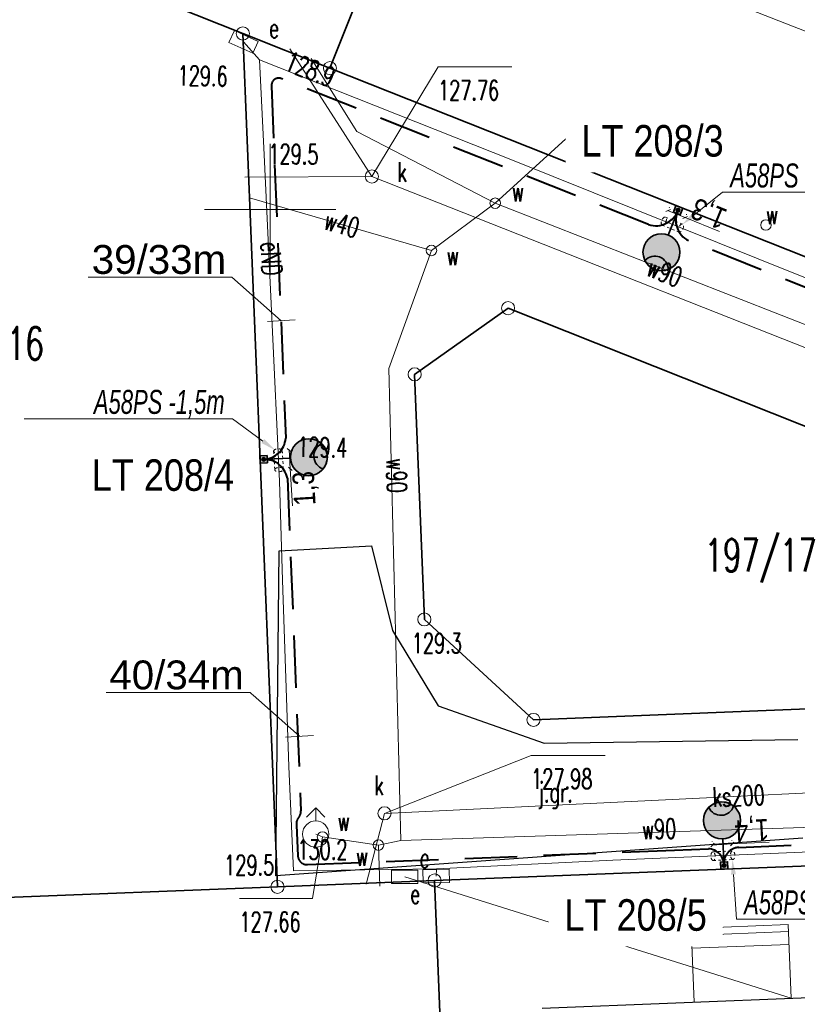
# Model space of a CAD drawing. Header units: metres. Extents: x 6496648 to 6497944, y 5962794 to 5963351.
# Tile 10 of 91: x 6496790 to 6496820, y 5963120 to 5963157. Entities that reach past the tile are written whole.
import ezdxf
from ezdxf import colors
from ezdxf.entities.mleader import LeaderData, LeaderLine
from ezdxf.math import Vec2, Vec3

# ---------------------------------------------------------------- set-up
doc = ezdxf.new("R2010")
doc.units = ezdxf.units.M
doc.header["$MEASUREMENT"] = 0
for name, pattern in [('DASHED', [19.05, 12.7, -6.35]), ('HIDDEN', [0.375, 0.25, -0.125]), ('L_0_04', [1.5, 1, -0.5])]:
    doc.linetypes.add(name, pattern=pattern)
doc.layers.get('0').update_dxf_attribs({"color": 8, "linetype": 'CONTINUOUS', "lineweight": 13})
doc.layers.get('DEFPOINTS').update_dxf_attribs({"linetype": 'CONTINUOUS', "lineweight": 0})
for name, color, linetype, lineweight in [('211_NR_DZIAlKI', 7, 'CONTINUOUS', 25), ('217_GRANICA_KONTURU_KLASYFIKCYJNEGO', 8, 'CONTINUOUS', 13), ('218_GRANICA_UzYTKU', 8, 'CONTINUOUS', 13), ('219_LINIA_GRANICY', 3, 'CONTINUOUS', 35), ('312_BUDYNEK__POWIERZCHNIA_', 8, 'CONTINUOUS', 30), ('352_SCHODY__POWIERZCHNIA_', 8, 'CONTINUOUS', 13), ('E_proj_opisy_ośw', 1, 'CONTINUOUS', 13), ('E_proj_opisy_ośw.', 7, 'CONTINUOUS', 13), ('E_proj_osłona r. dz._obw. 200', 204, 'L_0_04', 20), ('E_proj_osłona r. dz._opis_obw. 100', 204, 'CONTINUOUS', 9), ('E_proj_ośw_latarnia', 1, 'CONTINUOUS', 35), ('E_proj_ośw_linia_obw. 200', 1, 'L_0_04', 40), ('hydrant__punkt_', 5, 'CONTINUOUS', 13), ('JEZDNIA__POWIERZCHNIA_', 8, 'CONTINUOUS', 25), ('JEZDNIA__POWIERZCHNIA__ATR17', 8, 'CONTINUOUS', 13), ('PRZEWoD_ELEKTROENERGETYCZNY__LINIA_', 1, 'CONTINUOUS', 13), ('PRZEWoD_ELEKTROENERGETYCZNY__LINIA__ATR1', 1, 'CONTINUOUS', 13), ('PRZEWoD_KANALIZACYJNY__LINIA_', 36, 'CONTINUOUS', 13), ('PRZEWoD_KANALIZACYJNY__LINIA__ATR1', 36, 'CONTINUOUS', 13), ('PRZEWoD_WODOCIaGOWY__LINIA_', 5, 'CONTINUOUS', 13), ('PRZEWoD_WODOCIaGOWY__LINIA__ATR1', 5, 'CONTINUOUS', 13), ('PUNKT_O_OKREsLONEJ_WYSOKOsCI__SIEc_ELEKTROENERGETYCZNA__ATR2', 1, 'CONTINUOUS', 13), ('PUNKT_O_OKREsLONEJ_WYSOKOsCI__SIEc_KANALIZACYJNA__ATR2', 36, 'CONTINUOUS', 13), ('PUNKT_O_OKREsLONEJ_WYSOKOsCI__SIEc_KANALIZACYJNA__ATR3', 36, 'CONTINUOUS', 13), ('PUNKT_O_OKREsLONEJ_WYSOKOsCI__SIEc_WODOCIaGOWA__ATR2', 5, 'CONTINUOUS', 13), ('PUNKT_O_OKREsLONEJ_WYSOKOsCI__SIEc_WODOCIaGOWA__ATR3', 5, 'CONTINUOUS', 13), ('PUNKT_WYSOKOsCIOWY_NATURALNY_ATR2', 8, 'CONTINUOUS', 13), ('siatka', 8, 'CONTINUOUS', 13), ('szafa_elektroenergetyczna__punkt_', 1, 'CONTINUOUS', 13), ('SZAFA_ELEKTROENERGETYCZNA__PUNKT__ATR17', 1, 'CONTINUOUS', 13), ('wlaz_okragly___siec_kanalizacyjna__punkt_', 36, 'CONTINUOUS', 13), ('WlAZ_OKRaGlY___SIEC_KANALIZACYJNA__PUNKT__ATR17', 36, 'CONTINUOUS', 13), ('zasuwa___siec_wodociagowa__punkt_', 5, 'CONTINUOUS', 13), ('ZASUWA___SIEC_WODOCIaGOWA__PUNKT__ATR17', 5, 'CONTINUOUS', 13)]:
    doc.layers.add(name, color=color, linetype=linetype, lineweight=lineweight)
doc.layers.add('E_pomocnicza', color=3, linetype='CONTINUOUS', lineweight=13, plot=False)
doc.styles.add('Andy', font='arial.ttf', dxfattribs={"height": 2})
doc.styles.add('Annotative', font='simplex.shx')
doc.styles.add('Narrow', font='ARIALN.TTF', dxfattribs={"height": 2})
doc.styles.get("Standard").update_dxf_attribs({"font": 'simplex.shx'})
doc.dimstyles.new('wymiary', dxfattribs={"dimtxt": 0.65, "dimasz": 0.25, "dimexe": 0.25, "dimexo": 1, "dimgap": 0.1, "dimtad": 1, "dimzin": 1, "dimtxsty": 'Annotative', "dimblk": 'OBLIQUE', "dimcen": 0.0025, "dimdle": 0.05, "dimadec": 0, "dimazin": 0, "dimtfac": 1, "dimtmove": 0, "dimatfit": 3, "dimldrblk": 'NONE', "dimfxl": 1, "dimarcsym": 0})

# ---------------------------------------------------------------- blocks, each defined once
blk = doc.blocks.new('GRT')
at = {"color": 0, "linetype": 'Continuous', "lineweight": 18}
blk.add_circle((0, 0), 0.5, dxfattribs=at)
blk = doc.blocks.new('A$C5E96E802')
at = {"layer": 'E_proj_ośw_latarnia'}
h = blk.add_hatch(color=7, dxfattribs=at)
h.dxf.hatch_style = 1
h.paths.add_polyline_path([(0.71, 0.206, 1), (0.711, 0.068, 1)], flags=0)
h.paths.add_polyline_path([(0.573, 0.273), (0.574, 0), (0.849, 0.001), (0.848, 0.274)])
h.paths.add_polyline_path([(0.71, 0.206, -1), (0.711, 0.068, -1)], flags=16)
h.paths.add_polyline_path([(1.174, 2.385, -0.683546), (0.221, 2.372, 0.679532), (0.707, 1.155, 0.687575)])
blk.add_hatch(color=214, dxfattribs=at).paths.add_polyline_path([(1.174, 2.385, 0.389707), (0.221, 2.372), (0.221, 2.372, 0.683546)])
h = blk.add_hatch(color=7, dxfattribs=at)
h.dxf.hatch_style = 1
h.paths.add_polyline_path([(0.71, 0.206, 1), (0.711, 0.068, 1)])
at = {"layer": 'E_proj_ośw_latarnia', "color": 214}
blk.add_lwpolyline([(1.174, 2.385, 0.389707), (0.221, 2.372), (0.221, 2.372, 0.683546)], format="xyb", close=True, dxfattribs=at)
at = {"layer": 'E_proj_ośw_latarnia', "color": 214, "flags": 128}
blk.add_lwpolyline([(0.71, 0.274), (0.707, 1.155)], dxfattribs=at)
at = {"layer": 'E_proj_ośw_latarnia', "color": 214}
blk.add_lwpolyline([(0.574, 0), (0.573, 0.273), (0.848, 0.274), (0.849, 0.001)], close=True, dxfattribs=at)
for centre, radius in [((0.705, 1.86), 0.705), ((0.711, 0.137), 0.0689)]:
    blk.add_circle(centre, radius, dxfattribs=at)
blk = doc.blocks.new('_Oblique')
at = {"color": 0, "linetype": 'ByBlock', "lineweight": -2}
blk.add_line((-0.5, -0.5), (0.5, 0.5), dxfattribs=at)
blk = doc.blocks.new('*D51')
at = {"layer": 'DEFPOINTS', "color": 0}
for p in [(0, 0), (-0.551, -1.16), (0.156, -1.496)]:
    blk.add_point(p, dxfattribs=at)
at = {"layer": 'E_pomocnicza', "color": 0, "lineweight": -2}
for p, q in [((0.729, -0.291), (0.156, -1.496)), ((0.903, -0.429), (0.933, -0.443)), ((0.156, -1.496), (-0.948, -3.82)), ((0.352, -1.589), (0.382, -1.603))]:
    blk.add_line(p, q, dxfattribs=at)
at = {"layer": 'E_pomocnicza', "color": 0, "lineweight": -2, "xscale": 0.25, "yscale": 0.25, "zscale": 0.25}
for p, rotation in [((0.707, -0.336), 64.581699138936), ((0.156, -1.496), 244.581699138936)]:
    blk.add_blockref('_Oblique', p, dxfattribs=dict(at, rotation=rotation))
at = {"layer": 'E_pomocnicza', "color": 0, "linetype": 'Continuous', "lineweight": 0, "insert": (0.455, -3.2), "char_height": 2, "attachment_point": 5, "rotation": 64.5817, "style": 'Narrow'}
blk.add_mtext('{\\H0.75x;1,3}', dxfattribs=at)
blk = doc.blocks.new('_None')
blk = doc.blocks.new('*D55')
at = {"layer": 'DEFPOINTS', "color": 0}
for p in [(0, 0), (-1.295, -0.004), (-1.293, -0.787)]:
    blk.add_point(p, dxfattribs=at)
at = {"layer": 'E_pomocnicza', "color": 0, "lineweight": -2}
for p, q in [((-1.293, -0.787), (-3.866, -0.795)), ((0.052, -0.783), (-1.293, -0.787)), ((-1.292, -1.004), (-1.292, -1.037)), ((0.003, -1), (0.003, -1.033))]:
    blk.add_line(p, q, dxfattribs=at)
at = {"layer": 'E_pomocnicza', "color": 0, "lineweight": -2, "xscale": 0.25, "yscale": 0.25, "zscale": 0.25}
for p, rotation in [((-1.293, -0.787), 180.182429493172), ((0.002, -0.783), 0.182429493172)]:
    blk.add_blockref('_Oblique', p, dxfattribs=dict(at, rotation=rotation))
at = {"layer": 'E_pomocnicza', "color": 0, "linetype": 'Continuous', "lineweight": 0, "insert": (-2.701, -1.793), "char_height": 2, "attachment_point": 5, "rotation": 0.18243, "style": 'Narrow'}
blk.add_mtext('{\\H0.75x;1,3}', dxfattribs=at)
blk = doc.blocks.new('*D57')
at = {"layer": 'DEFPOINTS', "color": 0}
for p in [(0, 0), (-0.005, -1.367), (0.778, -1.37)]:
    blk.add_point(p, dxfattribs=at)
at = {"layer": 'E_pomocnicza', "color": 0, "lineweight": -2}
for p, q in [((0.783, 0.047), (0.778, -1.37)), ((1, -0.004), (1.033, -0.004)), ((0.778, -1.37), (0.768, -3.94)), ((0.995, -1.371), (1.028, -1.371))]:
    blk.add_line(p, q, dxfattribs=at)
at = {"layer": 'E_pomocnicza', "color": 0, "lineweight": -2, "xscale": 0.25, "yscale": 0.25, "zscale": 0.25}
for p, rotation in [((0.783, -0.003), 89.781346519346), ((0.778, -1.37), 269.781346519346)]:
    blk.add_blockref('_Oblique', p, dxfattribs=dict(at, rotation=rotation))
at = {"layer": 'E_pomocnicza', "color": 0, "linetype": 'Continuous', "lineweight": 0, "insert": (1.774, -2.784), "char_height": 2, "attachment_point": 5, "rotation": 89.78135, "style": 'Narrow'}
blk.add_mtext('{\\H0.75x;1,4}', dxfattribs=at)
blk = doc.blocks.new('*U50')
at = {"linetype": 'HIDDEN', "ltscale": 0.2}
for p, q in [((-0.271, 0.129), (-0.822, -1.031)), ((0.271, -0.129), (-0.28, -1.288))]:
    blk.add_line(p, q, dxfattribs=at)
at = {"linetype": 'DASHED', "ltscale": 0.02}
for centre in [(0, 0), (-0.551, -1.16)]:
    blk.add_ellipse(centre, major_axis=(-0.271, 0.129), ratio=0.5, dxfattribs=at)
at = {"layer": 'E_pomocnicza', "color": 4, "lineweight": 0}
dim = blk.add_aligned_dim(p1=(0, 0), p2=(-0.551, -1.16), distance=0.783, text='{\\H0.75x;<>}', dimstyle='wymiary', override={"dimtxt": 1.3, "dimtad": 2, "dimdec": 1, "dimlfac": 1, "dimrnd": 0, "dimtxsty": 'Narrow'}, dxfattribs=at)
dim.commit()
dim.dimension.update_dxf_attribs({"geometry": '*D51', "text_midpoint": (0.455, -3.2)})
blk = doc.blocks.new('*U54')
at = {"linetype": 'HIDDEN', "ltscale": 0.2}
for p, q in [((-0.001, 0.3), (-1.296, 0.296)), ((0.001, -0.3), (-1.294, -0.304))]:
    blk.add_line(p, q, dxfattribs=at)
at = {"linetype": 'DASHED', "ltscale": 0.02}
for centre in [(-1.295, -0.004), (0, 0)]:
    blk.add_ellipse(centre, major_axis=(-0.001, 0.3), ratio=0.5, dxfattribs=at)
at = {"layer": 'E_pomocnicza', "color": 4, "lineweight": 0}
dim = blk.add_aligned_dim(p1=(0, 0), p2=(-1.295, -0.004), distance=0.783, text='{\\H0.75x;<>}', dimstyle='wymiary', override={"dimtxt": 1.3, "dimtad": 2, "dimdec": 1, "dimlfac": 1, "dimrnd": 0, "dimtxsty": 'Narrow'}, dxfattribs=at)
dim.commit()
dim.dimension.update_dxf_attribs({"geometry": '*D55', "text_midpoint": (-2.701, -1.793)})
blk = doc.blocks.new('*U56')
at = {"linetype": 'HIDDEN', "ltscale": 0.2}
for p, q in [((-0.3, 0.001), (-0.305, -1.366)), ((0.3, -0.001), (0.295, -1.368))]:
    blk.add_line(p, q, dxfattribs=at)
at = {"linetype": 'DASHED', "ltscale": 0.02}
for centre in [(0, 0), (-0.005, -1.367)]:
    blk.add_ellipse(centre, major_axis=(-0.3, 0.001), ratio=0.5, dxfattribs=at)
at = {"layer": 'E_pomocnicza', "color": 4, "lineweight": 0}
dim = blk.add_aligned_dim(p1=(0, 0), p2=(-0.005, -1.367), distance=0.783, text='{\\H0.75x;<>}', dimstyle='wymiary', override={"dimtxt": 1.3, "dimtad": 2, "dimdec": 1, "dimlfac": 1, "dimrnd": 0, "dimtxsty": 'Narrow'}, dxfattribs=at)
dim.commit()
dim.dimension.update_dxf_attribs({"geometry": '*D57', "text_midpoint": (1.774, -2.784)})

msp = doc.modelspace()

# ---------------------------------------------------------------- linework, layer by layer
at = {"layer": '217_GRANICA_KONTURU_KLASYFIKCYJNEGO', "flags": 128}
for points in [[(6496809.07, 5963146.24), (6496805.51, 5963143.72)], [(6496837.09, 5963135.1), (6496809.07, 5963146.24)], [(6496805.51, 5963143.72), (6496805.88, 5963134.38)], [(6496805.88, 5963134.38), (6496810.04, 5963130.55)], [(6496810.04, 5963130.55), (6496835.69, 5963131.58)]]:
    msp.add_lwpolyline(points, dxfattribs=at)
at = {"layer": '218_GRANICA_UzYTKU', "flags": 128}
for points in [[(6496802.28, 5963155.39), (6496813.43, 5963183.25)], [(6496776.59, 5963165.6), (6496798.96, 5963156.71)], [(6496798.96, 5963156.71), (6496802.28, 5963155.39)], [(6496800.28, 5963124.19), (6496798.96, 5963156.71)], [(6496831.1, 5963143.95), (6496802.28, 5963155.39)], [(6496805.51, 5963143.72), (6496809.07, 5963146.24)], [(6496809.07, 5963146.24), (6496837.09, 5963135.1)], [(6496805.88, 5963134.38), (6496805.51, 5963143.72)], [(6496810.04, 5963130.55), (6496805.88, 5963134.38)], [(6496835.69, 5963131.58), (6496810.04, 5963130.55)], [(6496806.27, 5963124.43), (6496833.24, 5963125.49)], [(6496778.29, 5963123.32), (6496800.28, 5963124.19)], [(6496806.27, 5963124.43), (6496800.28, 5963124.19)], [(6496807.42, 5963095.86), (6496806.27, 5963124.43)]]:
    msp.add_lwpolyline(points, dxfattribs=at)
at = {"layer": '219_LINIA_GRANICY', "flags": 128}
for points in [[(6496813.43, 5963183.25), (6496802.28, 5963155.39)], [(6496798.96, 5963156.71), (6496776.59, 5963165.6)], [(6496800.28, 5963124.19), (6496798.96, 5963156.71)], [(6496802.28, 5963155.39), (6496798.96, 5963156.71)], [(6496831.1, 5963143.95), (6496802.28, 5963155.39)], [(6496809.07, 5963146.24), (6496805.51, 5963143.72)], [(6496837.09, 5963135.1), (6496809.07, 5963146.24)], [(6496805.88, 5963134.38), (6496805.51, 5963143.72)], [(6496810.04, 5963130.55), (6496805.88, 5963134.38)], [(6496835.69, 5963131.58), (6496810.04, 5963130.55)], [(6496833.24, 5963125.49), (6496806.27, 5963124.43)], [(6496800.28, 5963124.19), (6496778.29, 5963123.32)], [(6496806.27, 5963124.43), (6496800.28, 5963124.19)], [(6496807.42, 5963095.86), (6496806.27, 5963124.43)]]:
    msp.add_lwpolyline(points, dxfattribs=at)
at = {"layer": '312_BUDYNEK__POWIERZCHNIA_', "flags": 128}
msp.add_lwpolyline([(6496810.37, 5963119.57), (6496825.66, 5963120.18)], dxfattribs=at)
at = {"layer": '352_SCHODY__POWIERZCHNIA_', "flags": 128}
for points in [[(6496816.17, 5963119.8), (6496816.05, 5963122.6), (6496819.75, 5963122.75), (6496819.86, 5963119.95)], [(6496816.17, 5963119.8), (6496816.05, 5963122.6), (6496819.75, 5963122.75), (6496819.86, 5963119.95)], [(6496816.06, 5963122.34), (6496819.76, 5963122.49)], [(6496816.08, 5963121.85), (6496819.78, 5963121.99)]]:
    msp.add_lwpolyline(points, dxfattribs=at)
at = {"layer": 'E_proj_ośw_linia_obw. 200', "ltscale": 2}
msp.add_lwpolyline([(6496847.891, 5963136.066), (6496829.855, 5963143.232), (6496815.95, 5963148.814, -0.411885), (6496815.549, 5963149.975, -0.40011), (6496814.428, 5963149.424), (6496800.409, 5963154.998, 0.506236), (6496800.051, 5963154.716), (6496800.597, 5963141.282, -0.375564), (6496799.757, 5963140.48, -0.364622), (6496800.658, 5963139.763), (6496801.173, 5963127.081, -0.191599), (6496801.078, 5963126.81, 0.231261), (6496801.007, 5963126.544), (6496801.06, 5963125.368, 0.417772), (6496801.426, 5963125.037), (6496815.415, 5963125.587), (6496816.707, 5963125.642, -0.402174), (6496817.306, 5963125.002, -0.451918), (6496817.863, 5963125.692), (6496834.055, 5963126.382), (6496839.436, 5963126.612), (6496839.559, 5963126.612), (6496852.883, 5963124.57, -0.386605)], format="xyb", dxfattribs=at)
at = {"layer": 'hydrant__punkt_', "flags": 128}
for points in [[(6496801.74, 5963127.2), (6496801.39, 5963126.85)], [(6496801.74, 5963126.7), (6496801.74, 5963127.2)], [(6496801.74, 5963127.2), (6496802.09, 5963126.85)]]:
    msp.add_lwpolyline(points, dxfattribs=at)
at = {"layer": 'hydrant__punkt_'}
msp.add_circle((6496801.74, 5963126.2), 0.5, dxfattribs=at)
at = {"layer": 'JEZDNIA__POWIERZCHNIA_', "flags": 128}
for points in [[(6496800.22, 5963124.61), (6496800.34, 5963137)], [(6496800.34, 5963137), (6496803.87, 5963137.18)], [(6496803.87, 5963137.18), (6496804.66, 5963133.96)], [(6496804.66, 5963133.96), (6496806.41, 5963131.09)], [(6496806.41, 5963131.09), (6496810.45, 5963129.66)], [(6496810.45, 5963129.66), (6496820.12, 5963129.81)], [(6496820.3, 5963126.05), (6496800.22, 5963124.61)]]:
    msp.add_lwpolyline(points, dxfattribs=at)
at = {"layer": 'PRZEWoD_ELEKTROENERGETYCZNY__LINIA_', "flags": 128}
for points in [[(6496800.36, 5963139.65), (6496800.07, 5963145.87), (6496799.77, 5963152.08), (6496799.6, 5963155.7), (6496798.99, 5963156.39)], [(6496799.6, 5963155.7), (6496809.24, 5963151.88), (6496820.15, 5963147.5), (6496830.84, 5963143.25), (6496831.03, 5963143.64)], [(6496800.36, 5963139.65), (6496800.47, 5963135.87), (6496800.71, 5963128.78), (6496800.89, 5963124.8), (6496806.34, 5963124.88), (6496806.33, 5963124.6)], [(6496833.25, 5963125.6), (6496833.23, 5963126.06), (6496813.07, 5963125.2), (6496806.34, 5963124.88), (6496806.33, 5963124.6)], [(6496819.86, 5963119.95), (6496805.13, 5963124.57)]]:
    msp.add_lwpolyline(points, dxfattribs=at)
at = {"layer": 'PRZEWoD_KANALIZACYJNY__LINIA_', "flags": 128}
for points in [[(6496803.88, 5963151.26), (6496800.75, 5963156.13)], [(6496803.88, 5963151.26), (6496799.04, 5963151.24)], [(6496803.88, 5963151.26), (6496826.07, 5963142.49), (6496836.4, 5963138.4), (6496879.66, 5963121.87), (6496903.87, 5963111.98), (6496925.46, 5963103.96)], [(6496834.06, 5963133.96), (6496834.83, 5963128.46), (6496824.21, 5963127.95), (6496804.36, 5963126.99)], [(6496804.36, 5963126.99), (6496803.66, 5963124.29)]]:
    msp.add_lwpolyline(points, dxfattribs=at)
at = {"layer": 'PRZEWoD_WODOCIaGOWY__LINIA_', "flags": 128}
for points in [[(6496801.56, 5963155.76), (6496803.31, 5963152.98), (6496808.58, 5963150.24), (6496826.75, 5963143.13), (6496837.05, 5963139.1), (6496840.89, 5963137.74), (6496865.42, 5963128.36), (6496865.63, 5963128.31), (6496873.09, 5963145.02)], [(6496806.15, 5963148.44), (6496799.21, 5963150.44)], [(6496808.58, 5963150.24), (6496806.15, 5963148.44), (6496804.52, 5963143.94), (6496804.98, 5963125.96), (6496804.13, 5963125.78), (6496802, 5963126.09), (6496801.74, 5963126.2)], [(6496804.98, 5963125.96), (6496830.19, 5963126.77), (6496835.55, 5963127.19), (6496840.89, 5963137.74)], [(6496804.13, 5963125.78), (6496804.18, 5963124.21)]]:
    msp.add_lwpolyline(points, dxfattribs=at)
at = {"layer": 'PUNKT_O_OKREsLONEJ_WYSOKOsCI__SIEc_KANALIZACYJNA__ATR2', "flags": 128}
for points in [[(6496803.88, 5963151.26), (6496806.4, 5963155.44), (6496809.22, 5963155.44)], [(6496804.36, 5963126.99), (6496809.95, 5963129.2), (6496812.77, 5963129.2)]]:
    msp.add_lwpolyline(points, dxfattribs=at)
at = {"layer": 'PUNKT_O_OKREsLONEJ_WYSOKOsCI__SIEc_WODOCIaGOWA__ATR2', "flags": 128}
for points in [[(6496808.58, 5963150.24), (6496811.69, 5963153.07), (6496814.48, 5963153.07)], [(6496802, 5963126.09), (6496801.62, 5963123.75), (6496798.83, 5963123.75)]]:
    msp.add_lwpolyline(points, dxfattribs=at)
at = {"layer": 'siatka', "flags": 128}
for points in [[(6496800, 5963147.5), (6496800, 5963152.5)], [(6496797.5, 5963150), (6496802.5, 5963150)]]:
    msp.add_lwpolyline(points, dxfattribs=at)
at = {"layer": 'szafa_elektroenergetyczna__punkt_', "flags": 128}
for points in [[(6496798.43, 5963156.37), (6496798.64, 5963156.82)], [(6496798.64, 5963156.82), (6496799.55, 5963156.41)], [(6496798.43, 5963156.37), (6496799.34, 5963155.96)], [(6496799.34, 5963155.96), (6496799.55, 5963156.41)], [(6496804.63, 5963124.32), (6496804.63, 5963124.82)], [(6496804.63, 5963124.82), (6496805.63, 5963124.82)], [(6496805.63, 5963124.32), (6496805.63, 5963124.82)], [(6496805.82, 5963124.84), (6496806.82, 5963124.86)], [(6496805.84, 5963124.34), (6496805.82, 5963124.84)], [(6496806.84, 5963124.36), (6496806.82, 5963124.86)], [(6496804.63, 5963124.32), (6496805.63, 5963124.32)], [(6496805.84, 5963124.34), (6496806.84, 5963124.36)]]:
    msp.add_lwpolyline(points, dxfattribs=at)
at = {"layer": 'wlaz_okragly___siec_kanalizacyjna__punkt_'}
for centre in [(6496803.88, 5963151.26), (6496804.36, 5963126.99)]:
    msp.add_circle(centre, 0.25, dxfattribs=at)
at = {"layer": 'zasuwa___siec_wodociagowa__punkt_'}
for centre in [(6496808.58, 5963150.24), (6496818.9, 5963149.41), (6496806.15, 5963148.44), (6496802, 5963126.09), (6496804.13, 5963125.78)]:
    msp.add_circle(centre, 0.2, dxfattribs=at)

# ---------------------------------------------------------------- block references
at = {"xscale": 0.5, "yscale": 0.5, "zscale": 0.5}
for p in [(6496798.96, 5963156.71), (6496802.28, 5963155.39), (6496809.07, 5963146.24), (6496805.51, 5963143.72), (6496805.88, 5963134.38), (6496810.04, 5963130.55), (6496800.28, 5963124.19), (6496806.27, 5963124.43)]:
    msp.add_blockref('GRT', p, dxfattribs=at)
at = {"layer": 'E_proj_osłona r. dz._obw. 200', "xscale": 0.54864, "yscale": 0.54864, "zscale": 0.54864, "rotation": 93.200706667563}
for name, p in [('*U50', (6496815.009, 5963149.561)), ('*U54', (6496800.299, 5963140.8)), ('*U56', (6496816.885, 5963125.356))]:
    msp.add_blockref(name, p, dxfattribs=at)
at = {"layer": 'E_proj_ośw_latarnia', "linetype": 'Continuous'}
for p, rotation in [((6496816.26, 5963149.84), 158.311646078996), ((6496799.588, 5963141.183), 272.545825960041), ((6496816.602, 5963124.833), 2.545825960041)]:
    msp.add_blockref('A$C5E96E802', p, dxfattribs=dict(at, rotation=rotation))

# ---------------------------------------------------------------- texts
at = {"layer": '211_NR_DZIAlKI', "width": 0.66}
for s, p in [('197/16', (6496787.06, 5963144.27)), ('197/17', (6496816.56, 5963136.2))]:
    msp.add_text(s, height=1.25, dxfattribs=at).set_placement(p)
at = {"layer": 'JEZDNIA__POWIERZCHNIA__ATR17', "width": 0.66}
msp.add_text('j.gr.', height=0.75, dxfattribs=at).set_placement((6496810.22, 5963127.42))
at = {"layer": 'PRZEWoD_ELEKTROENERGETYCZNY__LINIA__ATR1', "width": 0.66}
for s, rotation, p in [('eND', 272.9, (6496799.64, 5963148.75)), ('eN', 342.6, (6496810.98, 5963122.34))]:
    msp.add_text(s, height=0.75, rotation=rotation, dxfattribs=at).set_placement(p)
at = {"layer": 'PRZEWoD_KANALIZACYJNY__LINIA__ATR1', "width": 0.66}
msp.add_text('ks200', height=0.75, rotation=2.8, dxfattribs=at).set_placement((6496816.88, 5963127.23))
at = {"layer": 'PRZEWoD_WODOCIaGOWY__LINIA__ATR1', "width": 0.66}
for s, rotation, p in [('w40', 343.9, (6496802, 5963149.27)), ('w90', 338.6, (6496814.29, 5963147.5)), ('w90', 271.5, (6496804.43, 5963140.51)), ('w90', 1.8, (6496814.18, 5963126))]:
    msp.add_text(s, height=0.75, rotation=rotation, dxfattribs=at).set_placement(p)
at = {"layer": 'PUNKT_O_OKREsLONEJ_WYSOKOsCI__SIEc_ELEKTROENERGETYCZNA__ATR2', "width": 0.66}
msp.add_text('128.9', height=0.75, rotation=338.4, dxfattribs=at).set_placement((6496800.5, 5963155.35))
at = {"layer": 'PUNKT_O_OKREsLONEJ_WYSOKOsCI__SIEc_KANALIZACYJNA__ATR3', "width": 0.66}
for s, p in [('127.76', (6496806.4, 5963154.17)), ('127.98', (6496809.95, 5963127.93))]:
    msp.add_text(s, height=0.75, dxfattribs=at).set_placement(p)
at = {"layer": 'PUNKT_O_OKREsLONEJ_WYSOKOsCI__SIEc_WODOCIaGOWA__ATR3', "width": 0.66}
for p in [(6496811.69, 5963151.8), (6496798.83, 5963122.48)]:
    msp.add_text('127.66', height=0.75, dxfattribs=at).set_placement(p)
at = {"layer": 'PUNKT_WYSOKOsCIOWY_NATURALNY_ATR2', "width": 0.66}
for s, p in [('129.6', (6496796.47, 5963154.73)), ('129.5', (6496799.93, 5963151.75)), ('129.4', (6496801.03, 5963140.58))]:
    msp.add_text(s, height=0.75, rotation=359.2, dxfattribs=at).set_placement(p)
for s, p in [('129.3', (6496805.4, 5963133.1)), ('130.2', (6496801.04, 5963125.23)), ('129.5', (6496798.25, 5963124.64))]:
    msp.add_text(s, height=0.75, dxfattribs=at).set_placement(p)
at = {"layer": 'SZAFA_ELEKTROENERGETYCZNA__PUNKT__ATR17', "width": 0.66}
for p in [(6496799.96, 5963156.54), (6496805.34, 5963123.55)]:
    msp.add_text('e', height=0.75, dxfattribs=at).set_placement(p)
msp.add_text('e', height=0.75, rotation=358.9, dxfattribs=at).set_placement((6496805.69, 5963124.92))
at = {"layer": 'WlAZ_OKRaGlY___SIEC_KANALIZACYJNA__PUNKT__ATR17', "width": 0.66}
for p in [(6496804.85, 5963151.05), (6496803.97, 5963127.68)]:
    msp.add_text('k', height=0.75, dxfattribs=at).set_placement(p)
at = {"layer": 'ZASUWA___SIEC_WODOCIaGOWA__PUNKT__ATR17', "width": 0.66}
for p in [(6496809.21, 5963150.31), (6496818.9, 5963149.44), (6496806.73, 5963147.88), (6496802.57, 5963126.32), (6496803.27, 5963124.99)]:
    msp.add_text('w', height=0.75, dxfattribs=at).set_placement(p)

# ---------------------------------------------------------------- next in the draw order: leaders
at = {"layer": 'E_proj_opisy_ośw', "lineweight": 13}
ml = msp.add_multileader_mtext('Standard', dxfattribs=at)
ml.set_content('{\\H1.1x;39/33m} ', color=256, style='Andy')
ml.set_leader_properties(color=256, linetype='CONTINUOUS', lineweight=-1)
ml.set_arrow_properties(name='OBLIQUE')
ml.build(insert=Vec2(0, 0))
ml.multileader.update_dxf_attribs({"has_dogleg": 0, "text_left_attachment_type": 6, "text_right_attachment_type": 6, "dogleg_length": 0.36, "arrow_head_size": 0.75})
ctx = ml.context
ctx.base_point, ctx.char_height, ctx.arrow_head_size, ctx.landing_gap_size, ctx.plane_origin = Vec3(6496792.982, 5963147.428), 1, 0.75, 0.3, Vec3(6496821.589, 5963131.664)
ctx.left_attachment, ctx.right_attachment, ctx.text_align_type = 6, 6, 1
notes = []
notes.append((ctx, [(0, (1, 1, 0), (6496798.904, 5963147.428), (-1, 0), 0.36, [(0, [(6496800.428, 5963145.763)], 0, [])])]))
ctx.mtext.insert, ctx.mtext.alignment, ctx.mtext.line_spacing_factor, ctx.mtext.line_spacing_style = Vec3(6496795.763, 5963148.648), 2, 0.9, 2
ctx.mtext.has_bg_fill, ctx.mtext.bg_color, ctx.mtext.bg_scale_factor, ctx.mtext.bg_transparency, ctx.mtext.use_window_bg_color = 1, -1073741824, 1.2, 0, 1
ml = msp.add_multileader_mtext('Standard', dxfattribs=at)
ml.set_content('{\\H1.1x;40/34m} ', color=256, style='Andy')
ml.set_leader_properties(color=256, linetype='CONTINUOUS', lineweight=-1)
ml.set_arrow_properties(name='OBLIQUE')
ml.build(insert=Vec2(0, 0))
ml.multileader.update_dxf_attribs({"has_dogleg": 0, "text_left_attachment_type": 6, "text_right_attachment_type": 6, "dogleg_length": 0.36, "arrow_head_size": 0.75})
ctx = ml.context
ctx.base_point, ctx.char_height, ctx.arrow_head_size, ctx.landing_gap_size, ctx.plane_origin = Vec3(6496793.63, 5963131.595), 1, 0.75, 0.3, Vec3(6496822.283, 5963115.83)
ctx.left_attachment, ctx.right_attachment, ctx.text_align_type = 6, 6, 1
notes.append((ctx, [(0, (1, 1, 0), (6496799.597, 5963131.595), (-1, 0), 0.36, [(0, [(6496801.122, 5963129.929)], 0, [])])]))
ctx.mtext.insert, ctx.mtext.alignment, ctx.mtext.line_spacing_factor, ctx.mtext.line_spacing_style = Vec3(6496796.434, 5963132.815), 2, 0.9, 2
ctx.mtext.has_bg_fill, ctx.mtext.bg_color, ctx.mtext.bg_scale_factor, ctx.mtext.bg_transparency, ctx.mtext.use_window_bg_color = 1, -1073741824, 1.2, 0, 1
at = {"layer": 'E_proj_osłona r. dz._opis_obw. 100'}
ml = msp.add_multileader_mtext('Standard', dxfattribs=at)
ml.set_content('\\fArial Narrow|b0|i1|c238|p34;\\W0.8;A58PS -1,5m ', color=256, style='Narrow')
ml.set_leader_properties(color=256, linetype='CONTINUOUS', lineweight=-1)
ml.build(insert=Vec2(0, 0))
ml.multileader.update_dxf_attribs({"has_dogleg": 0, "text_left_attachment_type": 6, "text_right_attachment_type": 6, "dogleg_length": 0.274, "arrow_head_size": 0.572})
ctx = ml.context
ctx.base_point, ctx.char_height, ctx.arrow_head_size, ctx.landing_gap_size, ctx.plane_origin = Vec3(6496817.245, 5963150.656), 0.9144, 0.572, 0.3, Vec3(6496849.514, 5963153.231)
ctx.left_attachment, ctx.right_attachment, ctx.text_align_type = 6, 6, 1
notes.append((ctx, [(0, (1, 1, 0), (6496816.97, 5963150.656), (1, 0), 0.274, [(0, [(6496815.704, 5963149.427)], 0, [])])]))
ctx.mtext.insert, ctx.mtext.alignment, ctx.mtext.line_spacing_factor, ctx.mtext.line_spacing_style = Vec3(6496820.03, 5963151.755), 2, 0.9, 2
ctx.mtext.has_bg_fill, ctx.mtext.bg_color, ctx.mtext.bg_scale_factor, ctx.mtext.bg_transparency, ctx.mtext.use_window_bg_color = 1, -1073741824, 1.1, 0, 1
ml = msp.add_multileader_mtext('Standard', dxfattribs=at)
ml.set_content('\\fArial Narrow|b0|i1|c238|p34;\\W0.8;A58PS -1,5m ', color=256, style='Narrow')
ml.set_leader_properties(color=256, linetype='CONTINUOUS', lineweight=-1)
ml.build(insert=Vec2(0, 0))
ml.multileader.update_dxf_attribs({"has_dogleg": 0, "text_left_attachment_type": 6, "text_right_attachment_type": 6, "dogleg_length": 0.274, "arrow_head_size": 0.572})
ctx = ml.context
ctx.base_point, ctx.char_height, ctx.arrow_head_size, ctx.landing_gap_size, ctx.plane_origin = Vec3(6496792.991, 5963142.029), 0.9144, 0.572, 0.3, Vec3(6496825.261, 5963144.603)
ctx.left_attachment, ctx.right_attachment, ctx.text_align_type = 6, 6, 1
notes.append((ctx, [(0, (1, 1, 0), (6496798.836, 5963142.029), (-1, 0), 0.274, [(0, [(6496800.186, 5963140.838)], 0, [])])]))
ctx.mtext.insert, ctx.mtext.alignment, ctx.mtext.line_spacing_factor, ctx.mtext.line_spacing_style = Vec3(6496795.776, 5963143.128), 2, 0.9, 2
ctx.mtext.has_bg_fill, ctx.mtext.bg_color, ctx.mtext.bg_scale_factor, ctx.mtext.bg_transparency, ctx.mtext.use_window_bg_color = 1, -1073741824, 1.1, 0, 1
ml = msp.add_multileader_mtext('Standard', dxfattribs=at)
ml.set_content('\\fArial Narrow|b0|i1|c238|p34;\\W0.8;A58PS -1,5m ', color=256, style='Narrow')
ml.set_leader_properties(color=256, linetype='CONTINUOUS', lineweight=-1)
ml.build(insert=Vec2(0, 0))
ml.multileader.update_dxf_attribs({"has_dogleg": 0, "text_left_attachment_type": 6, "text_right_attachment_type": 6, "dogleg_length": 0.274, "arrow_head_size": 0.572})
ctx = ml.context
ctx.base_point, ctx.char_height, ctx.arrow_head_size, ctx.landing_gap_size, ctx.plane_origin = Vec3(6496817.777, 5963122.959), 0.9144, 0.572, 0.3, Vec3(6496843.026, 5963125.773)
ctx.left_attachment, ctx.right_attachment, ctx.text_align_type = 6, 6, 1
notes.append((ctx, [(0, (1, 1, 0), (6496817.503, 5963122.959), (1, 0), 0.274, [(0, [(6496817.624, 5963125.232)], 0, [])])]))
ctx.mtext.insert, ctx.mtext.alignment, ctx.mtext.line_spacing_factor, ctx.mtext.line_spacing_style = Vec3(6496820.562, 5963124.058), 2, 0.9, 2
ctx.mtext.has_bg_fill, ctx.mtext.bg_color, ctx.mtext.bg_scale_factor, ctx.mtext.bg_transparency, ctx.mtext.use_window_bg_color = 1, -1073741824, 1.1, 0, 1
for ctx, leaders in notes:
    for number, flags, end, landing, length, lines in leaders:
        leader = LeaderData()
        leader.index, (leader.has_last_leader_line, leader.has_dogleg_vector, leader.attachment_direction) = number, flags
        leader.last_leader_point, leader.dogleg_vector, leader.dogleg_length = Vec3(end), Vec3(landing), length
        for number, points, colour, breaks in lines:
            line = LeaderLine()
            line.index, line.vertices, line.color, line.breaks = number, Vec3.list(points), colors.encode_raw_color(colour), breaks
            leader.lines.append(line)
        ctx.leaders.append(leader)

# ---------------------------------------------------------------- next in the draw order: linework, layer by layer
at = {"layer": 'DEFPOINTS', "linetype": 'Continuous'}
msp.add_lwpolyline([(6497070.793, 5963058.866), (6497024.401, 5963077.514), (6497024.662, 5963078.097), (6497024.401, 5963077.514), (6496977.733, 5963095.461), (6496980.926, 5963094.233), (6496981.387, 5963095.432), (6496980.926, 5963094.233), (6496934.305, 5963112.302), (6496939.597, 5963110.251), (6496939.987, 5963111.256), (6496939.597, 5963110.251), (6496893.029, 5963128.456), (6496899.1, 5963126.087), (6496899.301, 5963126.601), (6496899.1, 5963126.087), (6496852.521, 5963144.263), (6496852.95, 5963145.343), (6496852.527, 5963144.261), (6496805.951, 5963162.445), (6496806.339, 5963163.688), (6496805.951, 5963162.445), (6496759.462, 5963180.849)], dxfattribs=at)

# ---------------------------------------------------------------- next in the draw order: leaders
at = {"layer": 'E_proj_opisy_ośw.', "color": 10}
ml = msp.add_multileader_mtext('Standard', dxfattribs=at)
ml.set_content('\\A1;LT 208/3', color=10, style='Narrow')
ml.set_leader_properties(color=256)
ml.set_arrow_properties(name='NONE')
ml.build(insert=Vec2(0, 0))
ml.multileader.update_dxf_attribs({"leader_type": 0, "has_dogleg": 0, "has_text_frame": 1, "text_left_attachment_type": 3, "dogleg_length": 0.36, "arrow_head_size": 0, "scale": 0.7})
ctx = ml.context
ctx.base_point, ctx.scale, ctx.char_height, ctx.arrow_head_size, ctx.landing_gap_size, ctx.plane_origin = Vec3(6496811.444, 5963152.589), 0.7, 1.2, 0, 0.42, Vec3(6497662.989, 5963049.273)
ctx.left_attachment = 3
ctx.mtext.insert, ctx.mtext.line_spacing_factor, ctx.mtext.flow_direction = Vec3(6496811.864, 5963153.22), 0.266667, 5
ctx.mtext.has_bg_fill, ctx.mtext.bg_color, ctx.mtext.bg_scale_factor, ctx.mtext.bg_transparency, ctx.mtext.use_window_bg_color = 1, -1073741824, 1.5, 0, 1
ml = msp.add_multileader_mtext('Standard', dxfattribs=at)
ml.set_content('\\A1;LT 208/4', color=10, style='Narrow')
ml.set_leader_properties(color=256)
ml.set_arrow_properties(name='NONE')
ml.build(insert=Vec2(0, 0))
ml.multileader.update_dxf_attribs({"leader_type": 0, "has_dogleg": 0, "has_text_frame": 1, "text_left_attachment_type": 3, "dogleg_length": 0.36, "arrow_head_size": 0, "scale": 0.7})
ctx = ml.context
ctx.base_point, ctx.scale, ctx.char_height, ctx.arrow_head_size, ctx.landing_gap_size, ctx.plane_origin = Vec3(6496792.782, 5963139.85), 0.7, 1.2, 0, 0.42, Vec3(6497644.328, 5963036.534)
ctx.left_attachment = 3
ctx.mtext.insert, ctx.mtext.line_spacing_factor, ctx.mtext.flow_direction = Vec3(6496793.202, 5963140.481), 0.266667, 5
ctx.mtext.has_bg_fill, ctx.mtext.bg_color, ctx.mtext.bg_scale_factor, ctx.mtext.bg_transparency, ctx.mtext.use_window_bg_color = 1, -1073741824, 1.5, 0, 1
ml = msp.add_multileader_mtext('Standard', dxfattribs=at)
ml.set_content('\\A1;LT 208/5', color=10, style='Narrow')
ml.set_leader_properties(color=256)
ml.set_arrow_properties(name='NONE')
ml.build(insert=Vec2(0, 0))
ml.multileader.update_dxf_attribs({"leader_type": 0, "has_dogleg": 0, "has_text_frame": 1, "text_left_attachment_type": 3, "dogleg_length": 0.36, "arrow_head_size": 0, "scale": 0.7})
ctx = ml.context
ctx.base_point, ctx.scale, ctx.char_height, ctx.arrow_head_size, ctx.landing_gap_size, ctx.plane_origin = Vec3(6496810.801, 5963123.085), 0.7, 1.2, 0, 0.42, Vec3(6497662.346, 5963019.769)
ctx.left_attachment = 3
ctx.mtext.insert, ctx.mtext.line_spacing_factor, ctx.mtext.flow_direction = Vec3(6496811.221, 5963123.716), 0.266667, 5
ctx.mtext.has_bg_fill, ctx.mtext.bg_color, ctx.mtext.bg_scale_factor, ctx.mtext.bg_transparency, ctx.mtext.use_window_bg_color = 1, -1073741824, 1.5, 0, 1

doc.saveas('drawing.dxf')
